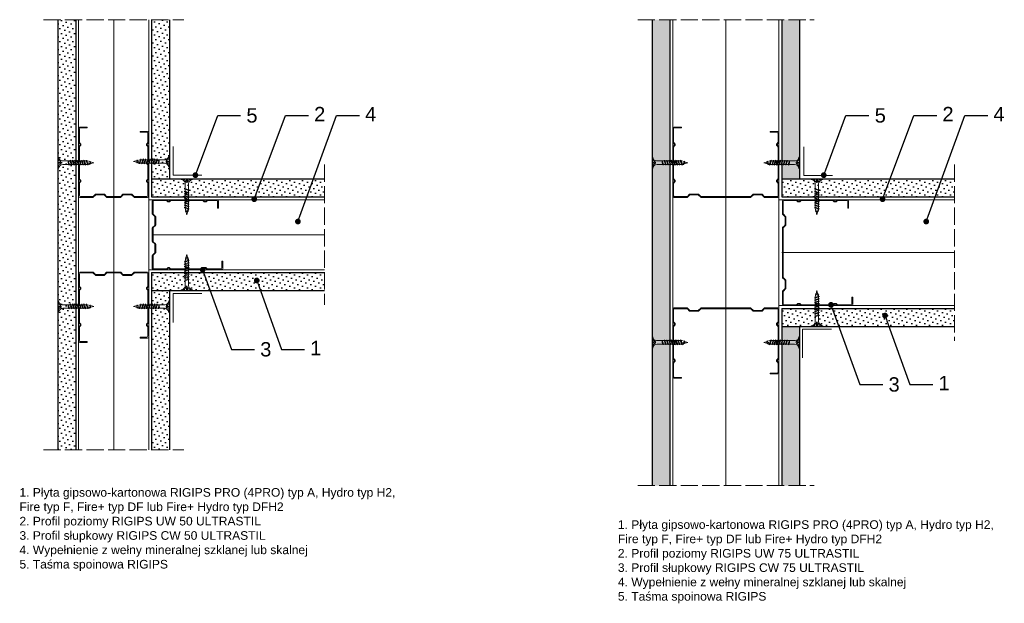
# Model space of a CAD drawing. Header units: millimetres. Extents: x 1652 to 2822, y 1264 to 1691.
# Tile 1 of 2: x 1652 to 2337, y 1285 to 1691. Entities that reach past the tile are written whole.
import ezdxf
from ezdxf import colors
from ezdxf.entities.mleader import LeaderData, LeaderLine
from ezdxf.math import Vec2, Vec3

# ---------------------------------------------------------------- set-up
doc = ezdxf.new("R2010")
doc.units = ezdxf.units.MM
doc.linetypes.add('ACAD_ISO02W100', pattern=[15, 12, -3])
for name, color, linetype, lineweight in [('_ISOVER WELNA', 7, 'BATTING', 9), ('_RIGIPS AKCESORIA', 7, 'Continuous', 18), ('_RIGIPS G-K', 7, 'Continuous', 25), ('_RIGIPS PROFIL', 7, 'Continuous', 18), ('OPISY', 7, 'Continuous', 9), ('PRZERYWANA', 7, 'ACAD_ISO02W100', 9)]:
    doc.layers.add(name, color=color, linetype=linetype, lineweight=lineweight)
doc.styles.get("Standard").update_dxf_attribs({"font": 'arial.ttf'})
doc.linetypes.add('BATTING', pattern='A,0.00254,-2.54,[134,ltypeshp.shx,S=2.54,R=0,X=-2.54,Y=0],-5.08,[134,ltypeshp.shx,S=2.54,R=180,X=2.54,Y=0],-2.54', length=10.16254)
pattern_1 = [(45, (0.9, -0.9), (-1.122532, 3.367596), [0, -3.175])]

# ---------------------------------------------------------------- blocks, each defined once
blk = doc.blocks.new('TN 25')
at = {"layer": '_RIGIPS AKCESORIA'}
for p, q in [((0, -0.84), (0, 7.16)), ((0, 7.16), (0.46, 7.16)), ((0.46, 7.16), (0.46, 4.78)), ((0.46, 4.78), (0, 4.78)), ((0, 3.5), (1.77, 3.5)), ((0, 2.83), (1.77, 2.83)), ((0.46, 1.64), (0, 1.64)), ((0.46, -0.84), (0.46, 1.64)), ((1.77, 3.5), (1.77, 4.2)), ((1.77, 2.83), (1.77, 2.18)), ((3.02, 4.46), (8.47, 4.46)), ((7.49, 2.01), (3.55, 2.01)), ((7.12, 4.46), (7.12, 3.18)), ((8.03, 2.01), (7.12, 4.46)), ((7.12, 3.18), (7.65, 1.53)), ((7.65, 1.53), (8.03, 2.01)), ((9.41, 2.01), (8.03, 2.01)), ((8.47, 4.46), (8.79, 5)), ((9.61, 1.51), (8.47, 4.46)), ((8.79, 5), (9.93, 2.01)), ((9, 4.46), (10.1, 4.46)), ((9.93, 2.01), (9.61, 1.51)), ((11.04, 2.01), (9.93, 2.01)), ((10.1, 4.46), (10.41, 5)), ((11.23, 1.51), (10.1, 4.46)), ((10.41, 5), (11.56, 2.01)), ((10.62, 4.46), (11.67, 4.46)), ((11.56, 2.01), (11.23, 1.51)), ((12.61, 2.01), (11.56, 2.01)), ((11.67, 4.46), (11.99, 5)), ((12.81, 1.51), (11.67, 4.46)), ((11.99, 5), (13.14, 2.01)), ((12.2, 4.46), (13.21, 4.46)), ((13.14, 2.01), (12.81, 1.51)), ((14.15, 2.01), (13.14, 2.01)), ((13.21, 4.46), (13.52, 5)), ((14.34, 1.51), (13.21, 4.46)), ((13.52, 5), (14.67, 2.01)), ((13.73, 4.46), (14.8, 4.46)), ((14.67, 2.01), (14.34, 1.51)), ((15.74, 2.01), (14.67, 2.01)), ((14.8, 4.46), (15.12, 5)), ((15.94, 1.51), (14.8, 4.46)), ((15.12, 5), (16.26, 2.01)), ((15.33, 4.46), (16.42, 4.46)), ((16.26, 2.01), (15.94, 1.51)), ((17.36, 2.01), (16.26, 2.01)), ((16.42, 4.46), (16.73, 5)), ((17.55, 1.51), (16.42, 4.46)), ((16.73, 5), (17.88, 2.01)), ((16.94, 4.46), (17.99, 4.46)), ((17.88, 2.01), (17.55, 1.51)), ((18.93, 2.01), (17.88, 2.01)), ((17.99, 4.46), (18.31, 5)), ((19.13, 1.51), (17.99, 4.46)), ((18.31, 5), (19.45, 2.01)), ((18.52, 4.46), (19.68, 4.46)), ((19.45, 2.01), (19.13, 1.51)), ((19.45, 2.01), (20.62, 2.01)), ((19.68, 4.46), (20, 5)), ((20.82, 1.51), (19.68, 4.46)), ((20, 5), (21.14, 2.01)), ((20.21, 4.46), (20.7, 4.46)), ((20.7, 4.46), (22.28, 3.98)), ((21.14, 2.01), (20.82, 1.51)), ((21.14, 2.01), (21.81, 2.12)), ((21.85, 1.83), (21.67, 3.28)), ((21.67, 3.28), (22.14, 2.4)), ((22.14, 2.4), (21.85, 1.83)), ((22.7, 2.36), (22.14, 2.4)), ((22.28, 3.98), (22.56, 4.37)), ((22.7, 2.36), (22.28, 3.98)), ((22.56, 4.37), (23.03, 2.71)), ((23.03, 2.71), (22.7, 2.36)), ((22.71, 3.85), (25, 3.24)), ((25, 3.24), (23.03, 2.71)), ((0, -0.84), (0.46, -0.84))]:
    blk.add_line(p, q, dxfattribs=at)
for centre, major_axis, ratio, start_param, end_param in [((3.09, 7.67), (0.17, 3.2), 0.826134, 1.773653, 3.180586), ((-0.04, 0.9), (0, 3.93), 0.848176, -0.720942, -0.151112), ((3.37, -1.57), (0.28, 3.57), 0.832181, 0.035984, 1.430787), ((-2.73, 15.91), (0, 14.76), 0.848176, 3.399396, 3.475072), ((0.59, 4.62), (0, 2.81), 0.848176, 3.475072, 3.862535), ((1.66, 3.18), (0, 0.895), 0.848176, -1.552777, -0.720942), ((1.66, 3.18), (0, 0.895), 0.848176, 3.862535, 4.730408)]:
    blk.add_ellipse(centre, major_axis=major_axis, ratio=ratio, start_param=start_param, end_param=end_param, dxfattribs=at)
blk = doc.blocks.new('CW 50 ULTRASTIL')
h = blk.add_hatch()
h.set_pattern_fill('ANSI31', color=256, scale=0.5, style=0)
h.paths.add_polyline_path([(28.56, 40.65, -0.198912), (28.71, 41), (30.21, 42.51, 0.198912), (30.36, 42.86), (30.36, 48.45, 0.198912), (30.21, 48.8), (28.71, 50.31, -0.198912), (28.56, 50.66), (28.56, 59.85, -0.198912), (28.71, 60.2), (30.21, 61.71, 0.198912), (30.36, 62.06), (30.36, 67.65, 0.198912), (30.21, 68), (28.71, 69.51, -0.198912), (28.56, 69.86), (28.56, 78.31, -0.414214), (29.36, 79.11), (37.68, 79.11, -0.198912), (38.04, 78.96), (38.74, 78.25, 0.198912), (39.1, 78.11), (39.68, 78.11, 0.198912), (40.04, 78.25), (40.74, 78.96, -0.198912), (41.1, 79.11), (50.38, 79.11, -0.198912), (50.74, 78.96), (51.44, 78.25, 0.198912), (51.8, 78.11), (52.38, 78.11, 0.198912), (52.74, 78.25), (53.44, 78.96, -0.198912), (53.8, 79.11), (63.08, 79.11, -0.198912), (63.44, 78.96), (64.14, 78.25, 0.198912), (64.5, 78.11), (65.08, 78.11, 0.198912), (65.44, 78.25), (66.14, 78.96, -0.198912), (66.5, 79.11), (75.66, 79.11, -0.414214), (76.46, 78.31), (76.46, 73.66), (77.01, 73.66), (77.01, 78.86, 0.414214), (76.21, 79.66), (66.5, 79.66, 0.198912), (66.14, 79.51), (65.44, 78.8, -0.198912), (65.08, 78.66), (64.5, 78.66, -0.198912), (64.14, 78.8), (63.44, 79.51, 0.198912), (63.08, 79.66), (53.8, 79.66, 0.198912), (53.44, 79.51), (52.74, 78.8, -0.198912), (52.38, 78.66), (51.8, 78.66, -0.198912), (51.44, 78.8), (50.74, 79.51, 0.198912), (50.38, 79.66), (41.1, 79.66, 0.198912), (40.74, 79.51), (40.04, 78.8, -0.198912), (39.68, 78.66), (39.1, 78.66, -0.198912), (38.74, 78.8), (38.04, 79.51, 0.198912), (37.68, 79.66), (28.81, 79.66, 0.414214), (28.01, 78.86), (28.01, 69.86, 0.198912), (28.16, 69.51), (29.66, 68, -0.198912), (29.81, 67.65), (29.81, 62.06, -0.198912), (29.66, 61.71), (28.16, 60.2, 0.198912), (28.01, 59.85), (28.01, 50.66, 0.198912), (28.16, 50.31), (29.66, 48.8, -0.198912), (29.81, 48.45), (29.81, 42.86, -0.198912), (29.66, 42.51), (28.16, 41, 0.198912), (28.01, 40.65), (28.01, 31.66, 0.414214), (28.81, 30.86), (37.68, 30.86, 0.198912), (38.04, 31), (38.74, 31.71, -0.198912), (39.1, 31.86), (39.68, 31.86, -0.198912), (40.04, 31.71), (40.74, 31, 0.198912), (41.1, 30.86), (50.38, 30.86, 0.198912), (50.74, 31), (51.44, 31.71, -0.198912), (51.8, 31.86), (52.38, 31.86, -0.198912), (52.74, 31.71), (53.44, 31, 0.198912), (53.8, 30.86), (63.08, 30.86, 0.198912), (63.44, 31), (64.14, 31.71, -0.198912), (64.5, 31.86), (65.08, 31.86, -0.198912), (65.44, 31.71), (66.14, 31, 0.198912), (66.5, 30.86), (73.21, 30.86, 0.414214), (74.01, 31.66), (74.01, 36.86), (73.46, 36.86), (73.46, 32.21, -0.414214), (72.66, 31.41), (66.5, 31.41, -0.198912), (66.14, 31.55), (65.44, 32.26, 0.198912), (65.08, 32.41), (64.5, 32.41, 0.198912), (64.14, 32.26), (63.44, 31.55, -0.198912), (63.08, 31.41), (53.8, 31.41, -0.198912), (53.44, 31.55), (52.74, 32.26, 0.198912), (52.38, 32.41), (51.8, 32.41, 0.198912), (51.44, 32.26), (50.74, 31.55, -0.198912), (50.38, 31.41), (41.1, 31.41, -0.198912), (40.74, 31.55), (40.04, 32.26, 0.198912), (39.68, 32.41), (39.1, 32.41, 0.198912), (38.74, 32.26), (38.04, 31.55, -0.198912), (37.68, 31.41), (29.36, 31.41, -0.414214), (28.56, 32.21)])
at = {"layer": '_RIGIPS PROFIL'}
for p, q in [((28.01, 78.86), (28.01, 69.86)), ((28.56, 78.31), (28.56, 69.86)), ((37.68, 79.66), (28.81, 79.66)), ((37.68, 79.11), (29.36, 79.11)), ((38.04, 79.51), (38.74, 78.8)), ((38.04, 78.96), (38.74, 78.25)), ((39.68, 78.66), (39.1, 78.66)), ((39.68, 78.11), (39.1, 78.11)), ((40.74, 79.51), (40.04, 78.8)), ((40.74, 78.96), (40.04, 78.25)), ((50.38, 79.66), (41.1, 79.66)), ((50.38, 79.11), (41.1, 79.11)), ((50.74, 79.51), (51.44, 78.8)), ((50.74, 78.96), (51.44, 78.25)), ((52.38, 78.66), (51.8, 78.66)), ((52.38, 78.11), (51.8, 78.11)), ((53.44, 79.51), (52.74, 78.8)), ((53.44, 78.96), (52.74, 78.25)), ((53.8, 79.66), (63.08, 79.66)), ((53.8, 79.11), (63.08, 79.11)), ((63.44, 79.51), (64.14, 78.8)), ((63.44, 78.96), (64.14, 78.25)), ((65.08, 78.66), (64.5, 78.66)), ((65.08, 78.11), (64.5, 78.11)), ((66.14, 79.51), (65.44, 78.8)), ((66.14, 78.96), (65.44, 78.25)), ((76.21, 79.66), (66.5, 79.66)), ((75.66, 79.11), (66.5, 79.11)), ((76.46, 73.66), (76.46, 78.31)), ((77.01, 73.66), (77.01, 78.86)), ((29.66, 68), (28.16, 69.51)), ((30.21, 68), (28.71, 69.51)), ((76.46, 73.66), (77.01, 73.66)), ((29.66, 61.71), (28.16, 60.2)), ((30.21, 61.71), (28.71, 60.2)), ((29.81, 67.65), (29.81, 62.06)), ((30.36, 67.65), (30.36, 62.06)), ((28.01, 59.85), (28.01, 50.66)), ((28.56, 59.85), (28.56, 50.66)), ((29.66, 48.8), (28.16, 50.31)), ((30.21, 48.8), (28.71, 50.31)), ((29.81, 42.86), (29.81, 48.45)), ((30.36, 42.86), (30.36, 48.45)), ((29.66, 42.51), (28.16, 41)), ((30.21, 42.51), (28.71, 41)), ((28.01, 31.66), (28.01, 40.65)), ((28.56, 32.21), (28.56, 40.65)), ((73.46, 36.86), (73.46, 32.21)), ((73.46, 36.86), (74.01, 36.86)), ((74.01, 36.86), (74.01, 31.66)), ((37.68, 30.86), (28.81, 30.86)), ((37.68, 31.41), (29.36, 31.41)), ((38.04, 31.55), (38.74, 32.26)), ((38.04, 31), (38.74, 31.71)), ((39.68, 32.41), (39.1, 32.41)), ((39.68, 31.86), (39.1, 31.86)), ((40.74, 31.55), (40.04, 32.26)), ((40.74, 31), (40.04, 31.71)), ((50.38, 31.41), (41.1, 31.41)), ((50.38, 30.86), (41.1, 30.86)), ((50.74, 31.55), (51.44, 32.26)), ((50.74, 31), (51.44, 31.71)), ((52.38, 32.41), (51.8, 32.41)), ((52.38, 31.86), (51.8, 31.86)), ((53.44, 31.55), (52.74, 32.26)), ((53.44, 31), (52.74, 31.71)), ((53.8, 31.41), (63.08, 31.41)), ((53.8, 30.86), (63.08, 30.86)), ((63.44, 31.55), (64.14, 32.26)), ((63.44, 31), (64.14, 31.71)), ((65.08, 32.41), (64.5, 32.41)), ((65.08, 31.86), (64.5, 31.86)), ((66.14, 31.55), (65.44, 32.26)), ((66.14, 31), (65.44, 31.71)), ((72.66, 31.41), (66.5, 31.41)), ((73.21, 30.86), (66.5, 30.86))]:
    blk.add_line(p, q, dxfattribs=at)
for centre, radius, start, end in [((28.81, 78.86), 0.8, 90, 180), ((29.36, 78.31), 0.8, 90, 180), ((37.68, 79.16), 0.5, 45, 90), ((37.68, 78.61), 0.5, 45, 90), ((39.1, 79.16), 0.5, 225, 270), ((39.1, 78.61), 0.5, 225, 270), ((39.68, 79.16), 0.5, 270, 315), ((39.68, 78.61), 0.5, 270, 315), ((41.1, 79.16), 0.5, 90, 135), ((41.1, 78.61), 0.5, 90, 135), ((50.38, 79.16), 0.5, 45, 90), ((50.38, 78.61), 0.5, 45, 90), ((51.8, 79.16), 0.5, 225, 270), ((51.8, 78.61), 0.5, 225, 270), ((52.38, 79.16), 0.5, 270, 315), ((52.38, 78.61), 0.5, 270, 315), ((53.8, 79.16), 0.5, 90, 135), ((53.8, 78.61), 0.5, 90, 135), ((63.08, 79.16), 0.5, 45, 90), ((63.08, 78.61), 0.5, 45, 90), ((64.5, 79.16), 0.5, 225, 270), ((64.5, 78.61), 0.5, 225, 270), ((65.08, 79.16), 0.5, 270, 315), ((65.08, 78.61), 0.5, 270, 315), ((66.5, 79.16), 0.5, 90, 135), ((66.5, 78.61), 0.5, 90, 135), ((75.66, 78.31), 0.8, 0, 90), ((76.21, 78.86), 0.8, 0, 90), ((28.51, 69.86), 0.5, 180, 225), ((29.06, 69.86), 0.5, 180, 225), ((29.31, 67.65), 0.5, 0, 45), ((29.31, 62.06), 0.5, 315, 0), ((29.86, 67.65), 0.5, 0, 45), ((29.86, 62.06), 0.5, 315, 0), ((28.51, 59.85), 0.5, 135, 180), ((29.06, 59.85), 0.5, 135, 180), ((28.51, 50.66), 0.5, 180, 225), ((29.06, 50.66), 0.5, 180, 225), ((29.31, 48.45), 0.5, 0, 45), ((29.86, 48.45), 0.5, 0, 45), ((29.31, 42.86), 0.5, 315, 0), ((29.86, 42.86), 0.5, 315, 0), ((28.51, 40.65), 0.5, 135, 180), ((29.06, 40.65), 0.5, 135, 180), ((28.81, 31.66), 0.8, 180, 270), ((29.36, 32.21), 0.8, 180, 270), ((37.68, 31.91), 0.5, 270, 315), ((37.68, 31.36), 0.5, 270, 315), ((39.1, 31.91), 0.5, 90, 135), ((39.1, 31.36), 0.5, 90, 135), ((39.68, 31.91), 0.5, 45, 90), ((39.68, 31.36), 0.5, 45, 90), ((41.1, 31.91), 0.5, 225, 270), ((41.1, 31.36), 0.5, 225, 270), ((50.38, 31.91), 0.5, 270, 315), ((50.38, 31.36), 0.5, 270, 315), ((51.8, 31.91), 0.5, 90, 135), ((51.8, 31.36), 0.5, 90, 135), ((52.38, 31.91), 0.5, 45, 90), ((52.38, 31.36), 0.5, 45, 90), ((53.8, 31.91), 0.5, 225, 270), ((53.8, 31.36), 0.5, 225, 270), ((63.08, 31.91), 0.5, 270, 315), ((63.08, 31.36), 0.5, 270, 315), ((64.5, 31.91), 0.5, 90, 135), ((64.5, 31.36), 0.5, 90, 135), ((65.08, 31.91), 0.5, 45, 90), ((65.08, 31.36), 0.5, 45, 90), ((66.5, 31.91), 0.5, 225, 270), ((66.5, 31.36), 0.5, 225, 270), ((72.66, 32.21), 0.8, 270, 0), ((73.21, 31.66), 0.8, 270, 0)]:
    blk.add_arc(centre, radius, start, end, dxfattribs=at)
blk = doc.blocks.new('CW 75 ULTRASTIL')
h = blk.add_hatch()
h.set_pattern_fill('ANSI31', color=256, scale=0.5, style=0)
h.paths.add_polyline_path([(106.07, 103.31, -0.414214), (106.87, 104.11), (115.19, 104.11, -0.198912), (115.55, 103.96), (116.25, 103.25, 0.198912), (116.61, 103.11), (117.19, 103.11, 0.198912), (117.55, 103.25), (118.25, 103.96, -0.198912), (118.61, 104.11), (127.89, 104.11, -0.198912), (128.25, 103.96), (128.95, 103.25, 0.198912), (129.31, 103.11), (129.89, 103.11, 0.198912), (130.25, 103.25), (130.95, 103.96, -0.198912), (131.31, 104.11), (140.59, 104.11, -0.198912), (140.95, 103.96), (141.65, 103.25, 0.198912), (142.01, 103.11), (142.59, 103.11, 0.198912), (142.95, 103.25), (143.65, 103.96, -0.198912), (144.01, 104.11), (153.17, 104.11, -0.414214), (153.97, 103.31), (153.97, 98.66), (154.52, 98.66), (154.52, 103.86, 0.414214), (153.72, 104.66), (144.01, 104.66, 0.198912), (143.65, 104.51), (142.95, 103.8, -0.198912), (142.59, 103.66), (142.01, 103.66, -0.198912), (141.65, 103.8), (140.95, 104.51, 0.198912), (140.59, 104.66), (131.31, 104.66, 0.198912), (130.95, 104.51), (130.25, 103.8, -0.198912), (129.89, 103.66), (129.31, 103.66, -0.198912), (128.95, 103.8), (128.25, 104.51, 0.198912), (127.89, 104.66), (118.61, 104.66, 0.198912), (118.25, 104.51), (117.55, 103.8, -0.198912), (117.19, 103.66), (116.61, 103.66, -0.198912), (116.25, 103.8), (115.55, 104.51, 0.198912), (115.19, 104.66), (106.32, 104.66, 0.414214), (105.52, 103.86), (105.52, 94.86, 0.198912), (105.67, 94.51), (107.17, 93, -0.198912), (107.32, 92.65), (107.32, 87.06, -0.198912), (107.17, 86.71), (105.67, 85.2, 0.198912), (105.52, 84.85), (105.52, 50.66, 0.198912), (105.67, 50.31), (107.17, 48.8, -0.198912), (107.32, 48.45), (107.32, 42.86, -0.198912), (107.17, 42.51), (105.67, 41, 0.198912), (105.52, 40.65), (105.52, 31.66, 0.414214), (106.32, 30.86), (115.19, 30.86, 0.198912), (115.55, 31), (116.25, 31.71, -0.198912), (116.61, 31.86), (117.19, 31.86, -0.198912), (117.55, 31.71), (118.25, 31, 0.198912), (118.61, 30.86), (127.89, 30.86, 0.198912), (128.25, 31), (128.95, 31.71, -0.198912), (129.31, 31.86), (129.89, 31.86, -0.198912), (130.25, 31.71), (130.95, 31, 0.198912), (131.31, 30.86), (140.59, 30.86, 0.198912), (140.95, 31), (141.65, 31.71, -0.198912), (142.01, 31.86), (142.59, 31.86, -0.198912), (142.95, 31.71), (143.65, 31, 0.198912), (144.01, 30.86), (150.72, 30.86, 0.414214), (151.52, 31.66), (151.52, 36.86), (150.97, 36.86), (150.97, 32.21, -0.414214), (150.17, 31.41), (144.01, 31.41, -0.198912), (143.65, 31.55), (142.95, 32.26, 0.198912), (142.59, 32.41), (142.01, 32.41, 0.198912), (141.65, 32.26), (140.95, 31.55, -0.198912), (140.59, 31.41), (131.31, 31.41, -0.198912), (130.95, 31.55), (130.25, 32.26, 0.198912), (129.89, 32.41), (129.31, 32.41, 0.198912), (128.95, 32.26), (128.25, 31.55, -0.198912), (127.89, 31.41), (118.61, 31.41, -0.198912), (118.25, 31.55), (117.55, 32.26, 0.198912), (117.19, 32.41), (116.61, 32.41, 0.198912), (116.25, 32.26), (115.55, 31.55, -0.198912), (115.19, 31.41), (106.87, 31.41, -0.414214), (106.07, 32.21), (106.07, 40.65, -0.198912), (106.22, 41), (107.72, 42.51, 0.198912), (107.87, 42.86), (107.87, 48.45, 0.198912), (107.72, 48.8), (106.22, 50.31, -0.198912), (106.07, 50.66), (106.07, 84.85, -0.198912), (106.22, 85.2), (107.72, 86.71, 0.198912), (107.87, 87.06), (107.87, 92.65, 0.198912), (107.72, 93), (106.22, 94.51, -0.198912), (106.07, 94.86)])
at = {"layer": '_RIGIPS PROFIL'}
for p, q in [((105.52, 103.86), (105.52, 94.86)), ((106.07, 103.31), (106.07, 94.86)), ((115.19, 104.66), (106.32, 104.66)), ((115.19, 104.11), (106.87, 104.11)), ((115.55, 104.51), (116.25, 103.8)), ((115.55, 103.96), (116.25, 103.25)), ((117.19, 103.66), (116.61, 103.66)), ((117.19, 103.11), (116.61, 103.11)), ((118.25, 104.51), (117.55, 103.8)), ((118.25, 103.96), (117.55, 103.25)), ((127.89, 104.66), (118.61, 104.66)), ((127.89, 104.11), (118.61, 104.11)), ((128.25, 104.51), (128.95, 103.8)), ((128.25, 103.96), (128.95, 103.25)), ((129.89, 103.66), (129.31, 103.66)), ((129.89, 103.11), (129.31, 103.11)), ((130.95, 104.51), (130.25, 103.8)), ((130.95, 103.96), (130.25, 103.25)), ((131.31, 104.66), (140.59, 104.66)), ((131.31, 104.11), (140.59, 104.11)), ((140.95, 104.51), (141.65, 103.8)), ((140.95, 103.96), (141.65, 103.25)), ((142.59, 103.66), (142.01, 103.66)), ((142.59, 103.11), (142.01, 103.11)), ((143.65, 104.51), (142.95, 103.8)), ((143.65, 103.96), (142.95, 103.25)), ((153.72, 104.66), (144.01, 104.66)), ((153.17, 104.11), (144.01, 104.11)), ((153.97, 98.66), (153.97, 103.31)), ((154.52, 98.66), (154.52, 103.86)), ((153.97, 98.66), (154.52, 98.66)), ((107.17, 93), (105.67, 94.51)), ((107.72, 93), (106.22, 94.51)), ((107.32, 92.65), (107.32, 87.06)), ((107.87, 92.65), (107.87, 87.06)), ((105.52, 84.85), (105.52, 50.66)), ((107.17, 86.71), (105.67, 85.2)), ((106.07, 84.85), (106.07, 50.66)), ((107.72, 86.71), (106.22, 85.2)), ((107.17, 48.8), (105.67, 50.31)), ((107.72, 48.8), (106.22, 50.31)), ((107.32, 42.86), (107.32, 48.45)), ((107.87, 42.86), (107.87, 48.45)), ((107.17, 42.51), (105.67, 41)), ((107.72, 42.51), (106.22, 41)), ((105.52, 31.66), (105.52, 40.65)), ((106.07, 32.21), (106.07, 40.65)), ((150.97, 36.86), (150.97, 32.21)), ((150.97, 36.86), (151.52, 36.86)), ((151.52, 36.86), (151.52, 31.66)), ((115.19, 30.86), (106.32, 30.86)), ((115.19, 31.41), (106.87, 31.41)), ((115.55, 31.55), (116.25, 32.26)), ((115.55, 31), (116.25, 31.71)), ((117.19, 32.41), (116.61, 32.41)), ((117.19, 31.86), (116.61, 31.86)), ((118.25, 31.55), (117.55, 32.26)), ((118.25, 31), (117.55, 31.71)), ((127.89, 31.41), (118.61, 31.41)), ((127.89, 30.86), (118.61, 30.86)), ((128.25, 31.55), (128.95, 32.26)), ((128.25, 31), (128.95, 31.71)), ((129.89, 32.41), (129.31, 32.41)), ((129.89, 31.86), (129.31, 31.86)), ((130.95, 31.55), (130.25, 32.26)), ((130.95, 31), (130.25, 31.71)), ((131.31, 31.41), (140.59, 31.41)), ((131.31, 30.86), (140.59, 30.86)), ((140.95, 31.55), (141.65, 32.26)), ((140.95, 31), (141.65, 31.71)), ((142.59, 32.41), (142.01, 32.41)), ((142.59, 31.86), (142.01, 31.86)), ((143.65, 31.55), (142.95, 32.26)), ((143.65, 31), (142.95, 31.71)), ((150.17, 31.41), (144.01, 31.41)), ((150.72, 30.86), (144.01, 30.86))]:
    blk.add_line(p, q, dxfattribs=at)
for centre, radius, start, end in [((106.32, 103.86), 0.8, 90, 180), ((106.87, 103.31), 0.8, 90, 180), ((115.19, 104.16), 0.5, 45, 90), ((115.19, 103.61), 0.5, 45, 90), ((116.61, 104.16), 0.5, 225, 270), ((116.61, 103.61), 0.5, 225, 270), ((117.19, 104.16), 0.5, 270, 315), ((117.19, 103.61), 0.5, 270, 315), ((118.61, 104.16), 0.5, 90, 135), ((118.61, 103.61), 0.5, 90, 135), ((127.89, 104.16), 0.5, 45, 90), ((127.89, 103.61), 0.5, 45, 90), ((129.31, 104.16), 0.5, 225, 270), ((129.31, 103.61), 0.5, 225, 270), ((129.89, 104.16), 0.5, 270, 315), ((129.89, 103.61), 0.5, 270, 315), ((131.31, 104.16), 0.5, 90, 135), ((131.31, 103.61), 0.5, 90, 135), ((140.59, 104.16), 0.5, 45, 90), ((140.59, 103.61), 0.5, 45, 90), ((142.01, 104.16), 0.5, 225, 270), ((142.01, 103.61), 0.5, 225, 270), ((142.59, 104.16), 0.5, 270, 315), ((142.59, 103.61), 0.5, 270, 315), ((144.01, 104.16), 0.5, 90, 135), ((144.01, 103.61), 0.5, 90, 135), ((153.17, 103.31), 0.8, 0, 90), ((153.72, 103.86), 0.8, 0, 90), ((106.02, 94.86), 0.5, 180, 225), ((106.57, 94.86), 0.5, 180, 225), ((106.82, 92.65), 0.5, 0, 45), ((107.37, 92.65), 0.5, 0, 45), ((106.02, 84.85), 0.5, 135, 180), ((106.57, 84.85), 0.5, 135, 180), ((106.82, 87.06), 0.5, 315, 0), ((107.37, 87.06), 0.5, 315, 0), ((106.02, 50.66), 0.5, 180, 225), ((106.57, 50.66), 0.5, 180, 225), ((106.82, 48.45), 0.5, 0, 45), ((107.37, 48.45), 0.5, 0, 45), ((106.82, 42.86), 0.5, 315, 0), ((107.37, 42.86), 0.5, 315, 0), ((106.02, 40.65), 0.5, 135, 180), ((106.57, 40.65), 0.5, 135, 180), ((106.32, 31.66), 0.8, 180, 270), ((106.87, 32.21), 0.8, 180, 270), ((115.19, 31.91), 0.5, 270, 315), ((115.19, 31.36), 0.5, 270, 315), ((116.61, 31.91), 0.5, 90, 135), ((116.61, 31.36), 0.5, 90, 135), ((117.19, 31.91), 0.5, 45, 90), ((117.19, 31.36), 0.5, 45, 90), ((118.61, 31.91), 0.5, 225, 270), ((118.61, 31.36), 0.5, 225, 270), ((127.89, 31.91), 0.5, 270, 315), ((127.89, 31.36), 0.5, 270, 315), ((129.31, 31.91), 0.5, 90, 135), ((129.31, 31.36), 0.5, 90, 135), ((129.89, 31.91), 0.5, 45, 90), ((129.89, 31.36), 0.5, 45, 90), ((131.31, 31.91), 0.5, 225, 270), ((131.31, 31.36), 0.5, 225, 270), ((140.59, 31.91), 0.5, 270, 315), ((140.59, 31.36), 0.5, 270, 315), ((142.01, 31.91), 0.5, 90, 135), ((142.01, 31.36), 0.5, 90, 135), ((142.59, 31.91), 0.5, 45, 90), ((142.59, 31.36), 0.5, 45, 90), ((144.01, 31.91), 0.5, 225, 270), ((144.01, 31.36), 0.5, 225, 270), ((150.17, 32.21), 0.8, 270, 0), ((150.72, 31.66), 0.8, 270, 0)]:
    blk.add_arc(centre, radius, start, end, dxfattribs=at)
blk = doc.blocks.new('_Dot')
at = {"color": 0, "linetype": 'ByBlock', "lineweight": -2}
blk.add_line((-0.5, 0), (-1, 0), dxfattribs=at)
at = {"color": 0, "linetype": 'ByBlock', "const_width": 0.5}
blk.add_lwpolyline([(-0.25, 0, 1), (0.25, 0, 1)], format="xyb", close=True, dxfattribs=at)

msp = doc.modelspace()

# ---------------------------------------------------------------- hatches: boundary and pattern name
at = {"layer": '_RIGIPS G-K'}
h = msp.add_hatch(dxfattribs=at)
h.set_pattern_fill('DOTS', color=256, scale=2, angle=45, style=0)
h.set_pattern_definition([(45, (-0.9, 0), (-1.122532, 3.367596), [0, -3.175])])
h.paths.add_polyline_path([(1690.6, 1691.17), (1678.1, 1691.17), (1678.1, 1391.56), (1690.6, 1391.56)])
h = msp.add_hatch(dxfattribs=at)
h.set_pattern_fill('DOTS', color=256, scale=2, angle=45, style=0)
h.set_pattern_definition(pattern_1)
h.paths.add_polyline_path([(1755.9, 1691.17), (1743.4, 1691.17), (1743.4, 1580.26), (1755.9, 1580.26)])
h.paths.add_polyline_path([(1743.4, 1391.56), (1755.9, 1391.56), (1755.9, 1502.46), (1743.4, 1502.46)])
h = msp.add_hatch(dxfattribs=at)
h.set_pattern_fill('DOTS', color=256, scale=2, angle=45, style=0)
h.set_pattern_definition([(45, (190.8405, 0), (-1.122532, 3.367596), [0, -3.175])])
h.paths.add_polyline_path([(2104.38, 1691.17), (2091.88, 1691.17), (2091.88, 1366.56), (2104.38, 1366.56)])
h = msp.add_hatch(dxfattribs=at)
h.set_pattern_fill('DOTS', color=256, scale=2, angle=45, style=0)
h.set_pattern_definition([(45, (192.6405, -0.9), (-1.122532, 3.367596), [0, -3.175])])
h.paths.add_polyline_path([(2194.68, 1691.17), (2182.18, 1691.17), (2182.18, 1580.26), (2194.68, 1580.26)])
h.paths.add_polyline_path([(2194.68, 1477.46), (2182.18, 1477.46), (2182.18, 1366.56), (2194.68, 1366.56)])
h = msp.add_hatch(dxfattribs=at)
h.set_pattern_fill('DOTS', color=256, scale=2, angle=45, style=0)
h.set_pattern_definition([(45, (0.9, 0.9), (-1.122532, 3.367596), [0, -3.175])])
h.paths.add_polyline_path([(1863.7, 1580.26), (1743.4, 1580.26), (1743.4, 1567.76), (1863.7, 1567.76)])
h = msp.add_hatch(dxfattribs=at)
h.set_pattern_fill('DOTS', color=256, scale=2, angle=45, style=0)
h.set_pattern_definition([(45, (439.68, 0.9), (-1.122532, 3.367596), [0, -3.175])])
h.paths.add_polyline_path([(2302.48, 1580.26), (2182.18, 1580.26), (2182.18, 1567.76), (2302.48, 1567.76)])
h = msp.add_hatch(dxfattribs=at)
h.set_pattern_fill('DOTS', color=256, scale=2, angle=45, style=0)
h.set_pattern_definition(pattern_1)
h.paths.add_polyline_path([(1863.7, 1514.96), (1743.4, 1514.96), (1743.4, 1502.46), (1863.7, 1502.46)])
h = msp.add_hatch(dxfattribs=at)
h.set_pattern_fill('DOTS', color=256, scale=2, angle=45, style=0)
h.set_pattern_definition([(45, (439.68, -25.9), (-1.122532, 3.367596), [0, -3.175])])
h.paths.add_polyline_path([(2302.48, 1489.96), (2182.18, 1489.96), (2182.18, 1477.46), (2302.48, 1477.46)])

# ---------------------------------------------------------------- linework, layer by layer
at = {"layer": '_ISOVER WELNA', "ltscale": 2.4}
for p, q in [((1717, 1691.17), (1717, 1391.56)), ((1863.7, 1541.36), (1744.45, 1541.36))]:
    msp.add_line(p, q, dxfattribs=at)
at = {"layer": '_ISOVER WELNA', "ltscale": 3.6}
for p, q in [((2143.28, 1691.17), (2143.28, 1366.56)), ((2302.48, 1528.86), (2182.33, 1528.86))]:
    msp.add_line(p, q, dxfattribs=at)
at = {"layer": '_RIGIPS AKCESORIA'}
for points in [[(1758.44, 1602.82), (1758.44, 1582.82), (1778.44, 1582.82)], [(2197.5, 1602.67), (2197.5, 1582.67), (2217.5, 1582.67)], [(1758.44, 1480.31), (1758.44, 1500.31), (1778.44, 1500.31)], [(2196.75, 1455.48), (2196.75, 1475.48), (2216.75, 1475.48)]]:
    msp.add_lwpolyline(points, dxfattribs=at)
at = {"layer": '_RIGIPS G-K'}
for p, q in [((1678.1, 1691.17), (1678.1, 1391.56)), ((1690.6, 1691.17), (1690.6, 1391.56)), ((1743.4, 1691.17), (1743.4, 1567.76)), ((1755.9, 1691.17), (1755.9, 1580.26)), ((2091.88, 1691.17), (2091.88, 1366.56)), ((2104.38, 1691.17), (2104.38, 1366.56)), ((2182.18, 1691.17), (2182.18, 1567.76)), ((2194.68, 1691.17), (2194.68, 1580.26)), ((1743.4, 1580.26), (1863.7, 1580.26)), ((2182.18, 1580.26), (2302.48, 1580.26)), ((1743.4, 1567.76), (1863.7, 1567.76)), ((2182.18, 1567.76), (2302.48, 1567.76)), ((1743.4, 1514.96), (1863.7, 1514.96)), ((1743.4, 1514.96), (1743.4, 1391.56)), ((1743.4, 1502.46), (1863.7, 1502.46)), ((1755.9, 1502.46), (1755.9, 1391.56)), ((2182.18, 1489.96), (2182.18, 1366.56)), ((2182.18, 1489.96), (2302.48, 1489.96)), ((2182.18, 1477.46), (2302.48, 1477.46)), ((2194.68, 1477.46), (2194.68, 1366.56))]:
    msp.add_line(p, q, dxfattribs=at)
at = {"layer": '_RIGIPS PROFIL', "lineweight": 9}
for p, q in [((1692.6, 1691.17), (1692.6, 1391.56)), ((1741.4, 1691.17), (1741.4, 1391.56)), ((1741.4, 1565.76), (1863.7, 1565.76)), ((1741.4, 1516.96), (1863.7, 1516.96))]:
    msp.add_line(p, q, dxfattribs=at)
at = {"layer": '_RIGIPS PROFIL'}
for p, q in [((2106.38, 1691.17), (2106.38, 1366.56)), ((2180.18, 1691.17), (2180.18, 1366.56)), ((2180.18, 1565.76), (2302.48, 1565.76)), ((2180.18, 1491.96), (2302.48, 1491.96))]:
    msp.add_line(p, q, dxfattribs=at)
at = {"layer": 'PRZERYWANA'}
for p, q in [((1668.1, 1691.17), (1765.9, 1691.17)), ((2081.88, 1691.17), (2204.68, 1691.17)), ((1863.7, 1590.26), (1863.7, 1492.46)), ((1863.7, 1590.26), (1863.7, 1494.26)), ((2302.48, 1590.26), (2302.48, 1467.46)), ((1668.1, 1391.56), (1765.9, 1391.56)), ((2081.88, 1366.56), (2204.68, 1366.56))]:
    msp.add_line(p, q, dxfattribs=at)

# ---------------------------------------------------------------- block references
at = {"layer": '_RIGIPS AKCESORIA'}
for p in [(1678.1, 1588.28), (2091.88, 1588.28), (1678.1, 1488.12), (2091.88, 1463.12)]:
    msp.add_blockref('TN 25', p, dxfattribs=at)
at = {"layer": '_RIGIPS AKCESORIA', "xscale": -1}
for p in [(1755.9, 1589.18), (2194.68, 1588.28), (1755.9, 1488.12), (2194.68, 1463.12)]:
    msp.add_blockref('TN 25', p, dxfattribs=at)
at = {"layer": '_RIGIPS AKCESORIA', "xscale": -1, "rotation": 90}
for p in [(1771.14, 1580.26), (2209.92, 1580.26)]:
    msp.add_blockref('TN 25', p, dxfattribs=at)
at = {"layer": '_RIGIPS AKCESORIA', "rotation": 90}
for p in [(1771.14, 1502.46), (2209.92, 1477.46)]:
    msp.add_blockref('TN 25', p, dxfattribs=at)
at = {"layer": '_RIGIPS PROFIL', "rotation": 90}
for name, p in [('CW 50 ULTRASTIL', (1772.25, 1539.35)), ('CW 75 ULTRASTIL', (2211.03, 1461.84))]:
    msp.add_blockref(name, p, dxfattribs=at)
at = {"layer": '_RIGIPS PROFIL', "xscale": -1}
for name, p, rotation in [('CW 50 ULTRASTIL', (1715.89, 1596.62), 180), ('CW 75 ULTRASTIL', (2077.16, 1596.62), 180), ('CW 50 ULTRASTIL', (1772.25, 1543.37), 90), ('CW 75 ULTRASTIL', (2211.03, 1595.88), 90)]:
    msp.add_blockref(name, p, dxfattribs=dict(at, rotation=rotation))

# ---------------------------------------------------------------- texts
at = {"char_height": 6, "attachment_point": 1}
for s, insert, width in [('1. Płyta gipsowo-kartonowa RIGIPS PRO (4PRO) typ A, Hydro typ H2, Fire typ F, Fire+ typ DF lub Fire+ Hydro typ DFH2\\P2. Profil poziomy RIGIPS UW 50 ULTRASTIL\\P3. Profil słupkowy RIGIPS CW 50 ULTRASTIL\\P4. Wypełnienie z wełny mineralnej szklanej lub skalnej\\P5. Taśma spoinowa RIGIPS', (1651.39, 1364.82), 269.4445), ('1. Płyta gipsowo-kartonowa RIGIPS PRO (4PRO) typ A, Hydro typ H2, Fire typ F, Fire+ typ DF lub Fire+ Hydro typ DFH2\\P2. Profil poziomy RIGIPS UW 75 ULTRASTIL\\P3. Profil słupkowy RIGIPS CW 75 ULTRASTIL\\P4. Wypełnienie z wełny mineralnej szklanej lub skalnej\\P5. Taśma spoinowa RIGIPS', (2068.11, 1342.43), 261.8464)]:
    msp.add_mtext(s, dxfattribs=dict(at, insert=insert, width=width))

# ---------------------------------------------------------------- leaders
at = {"layer": 'OPISY'}
ml = msp.add_multileader_mtext('Standard', dxfattribs=at)
ml.set_content('5', color=256)
ml.set_leader_properties()
ml.set_arrow_properties(name='DOT')
ml.build(insert=Vec2(0, 0))
ctx = ml.context
ctx.base_point, ctx.char_height, ctx.landing_gap_size, ctx.plane_origin = Vec3(1805.42, 1624.4), 10, 4, Vec3(1612.83, 1768.06)
notes = []
notes.append((ctx, [(0, (1, 1, 0), (1789.42, 1624.4), (1, 0), 16, [(0, [(1773.93, 1582.82)], 0, [])])]))
ctx.mtext.insert, ctx.mtext.flow_direction = Vec3(1809.42, 1629.49), 5
ml = msp.add_multileader_mtext('Standard', dxfattribs=at)
ml.set_content('2', color=256)
ml.set_leader_properties()
ml.set_arrow_properties(name='DOT')
ml.build(insert=Vec2(0, 0))
ctx = ml.context
ctx.base_point, ctx.char_height, ctx.landing_gap_size, ctx.plane_origin = Vec3(1852.58, 1624.4), 10, 4, Vec3(1659.99, 1768.06)
notes.append((ctx, [(0, (1, 1, 0), (1836.58, 1624.4), (1, 0), 16, [(0, [(1814.87, 1566.12)], 0, [])])]))
ctx.mtext.insert, ctx.mtext.flow_direction = Vec3(1856.58, 1630.4), 5
ml = msp.add_multileader_mtext('Standard', dxfattribs=at)
ml.set_content('4', color=256)
ml.set_leader_properties()
ml.set_arrow_properties(name='DOT')
ml.build(insert=Vec2(0, 0))
ctx = ml.context
ctx.base_point, ctx.char_height, ctx.landing_gap_size, ctx.plane_origin = Vec3(1888.09, 1624.4), 10, 4, Vec3(1695.5, 1768.06)
notes.append((ctx, [(0, (1, 1, 0), (1872.09, 1624.4), (1, 0), 16, [(0, [(1845.3, 1550.52)], 0, [])])]))
ctx.mtext.insert, ctx.mtext.flow_direction = Vec3(1892.09, 1630.4), 5
ml = msp.add_multileader_mtext('Standard', dxfattribs=at)
ml.set_content('5', color=256)
ml.set_leader_properties()
ml.set_arrow_properties(name='DOT')
ml.build(insert=Vec2(0, 0))
ctx = ml.context
ctx.base_point, ctx.char_height, ctx.landing_gap_size, ctx.plane_origin = Vec3(2242.95, 1624.4), 10, 4, Vec3(2050.36, 1768.06)
notes.append((ctx, [(0, (1, 1, 0), (2226.95, 1624.4), (1, 0), 16, [(0, [(2211.46, 1582.82)], 0, [])])]))
ctx.mtext.insert, ctx.mtext.flow_direction = Vec3(2246.95, 1629.49), 5
ml = msp.add_multileader_mtext('Standard', dxfattribs=at)
ml.set_content('2', color=256)
ml.set_leader_properties()
ml.set_arrow_properties(name='DOT')
ml.build(insert=Vec2(0, 0))
ctx = ml.context
ctx.base_point, ctx.char_height, ctx.landing_gap_size, ctx.plane_origin = Vec3(2290.1, 1624.4), 10, 4, Vec3(2097.52, 1768.06)
notes.append((ctx, [(0, (1, 1, 0), (2274.1, 1624.4), (1, 0), 16, [(0, [(2252.4, 1566.12)], 0, [])])]))
ctx.mtext.insert, ctx.mtext.flow_direction = Vec3(2294.1, 1630.4), 5
ml = msp.add_multileader_mtext('Standard', dxfattribs=at)
ml.set_content('4', color=256)
ml.set_leader_properties()
ml.set_arrow_properties(name='DOT')
ml.build(insert=Vec2(0, 0))
ctx = ml.context
ctx.base_point, ctx.char_height, ctx.landing_gap_size, ctx.plane_origin = Vec3(2325.62, 1624.4), 10, 4, Vec3(2133.03, 1768.06)
notes.append((ctx, [(0, (1, 1, 0), (2309.62, 1624.4), (1, 0), 16, [(0, [(2282.83, 1550.52)], 0, [])])]))
ctx.mtext.insert, ctx.mtext.flow_direction = Vec3(2329.62, 1630.4), 5
ml = msp.add_multileader_mtext('Standard', dxfattribs=at)
ml.set_content('3', color=256)
ml.set_leader_properties()
ml.set_arrow_properties(name='DOT')
ml.build(insert=Vec2(0, 0))
ctx = ml.context
ctx.base_point, ctx.char_height, ctx.landing_gap_size, ctx.plane_origin = Vec3(1815.05, 1461.43), 10, 4, Vec3(1622.47, 1317.77)
notes.append((ctx, [(0, (1, 1, 0), (1799.05, 1461.43), (1, 0), 16, [(0, [(1778.97, 1516.96)], 0, [])])]))
ctx.mtext.insert, ctx.mtext.flow_direction = Vec3(1819.05, 1466.52), 5
ml = msp.add_multileader_mtext('Standard', dxfattribs=at)
ml.set_content('1', color=256)
ml.set_leader_properties()
ml.set_arrow_properties(name='DOT')
ml.build(insert=Vec2(0, 0))
ctx = ml.context
ctx.base_point, ctx.char_height, ctx.landing_gap_size, ctx.plane_origin = Vec3(1849.83, 1461.43), 10, 4, Vec3(1657.24, 1317.77)
notes.append((ctx, [(0, (1, 1, 0), (1833.83, 1461.43), (1, 0), 16, [(0, [(1816.62, 1509.48)], 0, [])])]))
ctx.mtext.insert, ctx.mtext.flow_direction = Vec3(1853.83, 1467.43), 5
ml = msp.add_multileader_mtext('Standard', dxfattribs=at)
ml.set_content('3', color=256)
ml.set_leader_properties()
ml.set_arrow_properties(name='DOT')
ml.build(insert=Vec2(0, 0))
ctx = ml.context
ctx.base_point, ctx.char_height, ctx.landing_gap_size, ctx.plane_origin = Vec3(2252.58, 1436.98), 10, 4, Vec3(2059.99, 1293.32)
notes.append((ctx, [(0, (1, 1, 0), (2236.58, 1436.98), (1, 0), 16, [(0, [(2216.5, 1492.51)], 0, [])])]))
ctx.mtext.insert, ctx.mtext.flow_direction = Vec3(2256.58, 1442.07), 5
ml = msp.add_multileader_mtext('Standard', dxfattribs=at)
ml.set_content('1', color=256)
ml.set_leader_properties()
ml.set_arrow_properties(name='DOT')
ml.build(insert=Vec2(0, 0))
ctx = ml.context
ctx.base_point, ctx.char_height, ctx.landing_gap_size, ctx.plane_origin = Vec3(2287.35, 1436.98), 10, 4, Vec3(2094.76, 1293.32)
notes.append((ctx, [(0, (1, 1, 0), (2271.35, 1436.98), (1, 0), 16, [(0, [(2254.14, 1485.03)], 0, [])])]))
ctx.mtext.insert, ctx.mtext.flow_direction = Vec3(2291.35, 1442.98), 5
for ctx, leaders in notes:
    for number, flags, end, landing, length, lines in leaders:
        leader = LeaderData()
        leader.index, (leader.has_last_leader_line, leader.has_dogleg_vector, leader.attachment_direction) = number, flags
        leader.last_leader_point, leader.dogleg_vector, leader.dogleg_length = Vec3(end), Vec3(landing), length
        for number, points, colour, breaks in lines:
            line = LeaderLine()
            line.index, line.vertices, line.color, line.breaks = number, Vec3.list(points), colors.encode_raw_color(colour), breaks
            leader.lines.append(line)
        ctx.leaders.append(leader)

doc.saveas('drawing.dxf')
